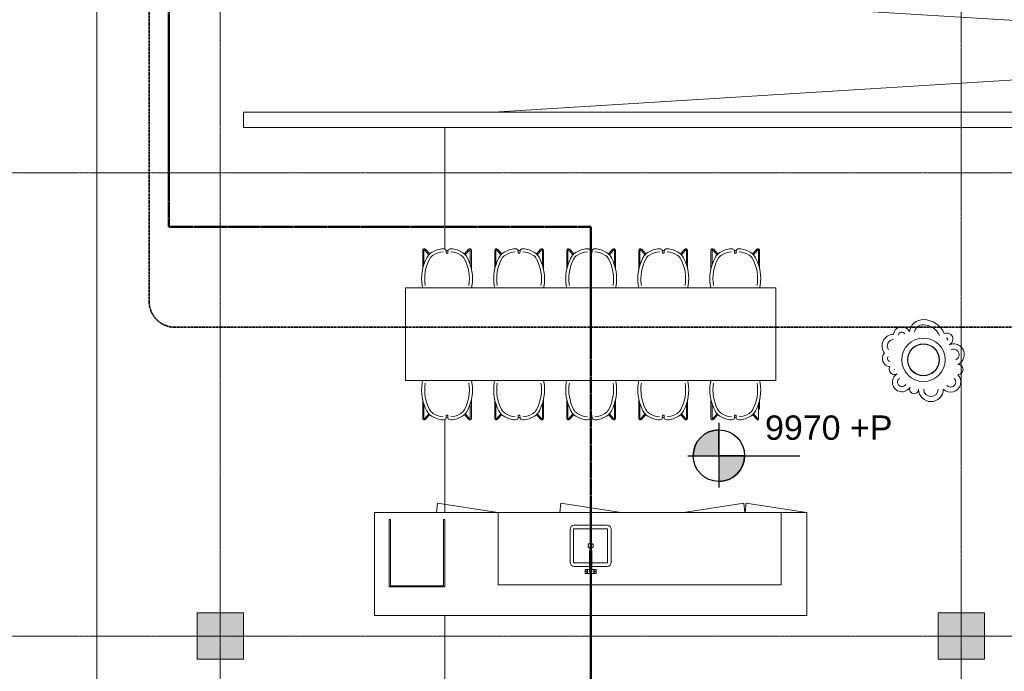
# Model space of a CAD drawing. Header units: millimetres. Extents: x -3388 to 301539, y -5590 to 54660.
# Tile 130 of 216: x 55652 to 65218, y 24859 to 31187. Entities that reach past the tile are written whole.
import ezdxf

# ---------------------------------------------------------------- set-up
doc = ezdxf.new("R2010")
doc.units = ezdxf.units.MM
for name, pattern in [('Dash', [6.35, 3.175, -3.175]), ('Long dash', [14.2875, 9.525, -4.7625]), ('stramienlijn', [21, 12, -3, 3, -3])]:
    doc.linetypes.add(name, pattern=pattern)
for name, color, linetype, lineweight in [('A-ANNO-SYMB', 150, 'Continuous', 9), ('A-DETL', 90, 'Continuous', 9), ('A-FLOR', 192, 'Continuous', 13), ('A-FLOR-HRAL', 11, 'Continuous', 9), ('A-GENM', 13, 'Continuous', 9), ('G-ANNO-DIMS', 111, 'Continuous', 9), ('I-FURN', 30, 'Continuous', 13), ('P-SANR-FIXT', 6, 'Continuous', 9), ('Q-CASE', 31, 'Continuous', 9), ('S-COLS', 52, 'Continuous', 13), ('S-GRID', 1, 'Continuous', 9)]:
    doc.layers.add(name, color=color, linetype=linetype, lineweight=lineweight)
doc.styles.add('Arial_2', font='arial.ttf', dxfattribs={"height": 236.047904})

# ---------------------------------------------------------------- blocks, each defined once
blk = doc.blocks.new('Prefab_Betonkolom_Rechthoekig - Prefab kolom rechthoekig 450x450-1702227-4e verdieping - bouwdeel 3_ 4_ 5')
at = {"layer": 'S-COLS', "lineweight": 9}
blk.add_hatch(color=254, dxfattribs=at).paths.add_polyline_path([(225, -225), (225, 225), (-225, 225), (-225, -225)], flags=0)
at = {"layer": 'S-COLS', "color": 8, "lineweight": 9}
for p, q in [((225, 225), (-225, 225)), ((-225, 225), (-225, -225)), ((225, -225), (225, 225)), ((-225, -225), (225, -225))]:
    blk.add_line(p, q, dxfattribs=at)
blk = doc.blocks.new('Prefab_Betonkolom_Rechthoekig - Prefab kolom rechthoekig 450x450-1702233-4e verdieping - bouwdeel 3_ 4_ 5')
at = {"layer": 'S-COLS', "lineweight": 9}
blk.add_hatch(color=254, dxfattribs=at).paths.add_polyline_path([(-225, -225), (225, -225), (225, 225), (-225, 225)], flags=0)
at = {"layer": 'S-COLS', "color": 8, "lineweight": 9}
for p, q in [((225, 225), (-225, 225)), ((-225, 225), (-225, -225)), ((225, -225), (225, 225)), ((-225, -225), (225, -225))]:
    blk.add_line(p, q, dxfattribs=at)
blk = doc.blocks.new('stadhuis Zoetermeer_constructie_4_rvt-1-4e verdieping - bouwdeel 3_ 4_ 5')
at = {"layer": 'A-FLOR', "color": 8, "lineweight": 9}
for p, q in [((56401.9, 33600), (56401.9, 18600)), ((59781.9, 28958.9), (59781.9, 30140)), ((59781.9, 26399.2), (59781.9, 27304)), ((59781.9, 20025), (59781.9, 25399.2))]:
    blk.add_line(p, q, dxfattribs=at)
at = {"lineweight": 9}
blk.add_blockref('Prefab_Betonkolom_Rechthoekig - Prefab kolom rechthoekig 450x450-1702227-4e verdieping - bouwdeel 3_ 4_ 5', (57600, 25200), dxfattribs=at)
at = {"lineweight": 9, "rotation": 270.0000000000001}
blk.add_blockref('Prefab_Betonkolom_Rechthoekig - Prefab kolom rechthoekig 450x450-1702233-4e verdieping - bouwdeel 3_ 4_ 5', (64800, 25200), dxfattribs=at)
blk = doc.blocks.new('79_CASE_oth_kast_front1 - draaideur 1-2498000-4e verdieping - bouwdeel 3_ 4_ 5')
at = {"layer": 'Q-CASE', "color": 8}
for p, q in [((-298, -9), (288.2, -102.5)), ((288.2, -102.5), (298, -9))]:
    blk.add_line(p, q, dxfattribs=at)
blk = doc.blocks.new('79_CASE_oth_kast_front1 - draaideur 1-2498009-4e verdieping - bouwdeel 3_ 4_ 5')
at = {"layer": 'Q-CASE', "color": 8}
for p, q in [((-298, 9), (288.2, 102.5)), ((288.2, 102.5), (298, 9))]:
    blk.add_line(p, q, dxfattribs=at)
blk = doc.blocks.new('73_oth_mengkraan_blad - dubbele greep-1012319-4e verdieping - bouwdeel 3_ 4_ 5')
at = {"layer": 'P-SANR-FIXT', "color": 8}
for p, q in [((-33, 20), (-53, 20)), ((-53, -20), (-53, 20)), ((-33, 20), (-33, -20)), ((-30, 18), (-33, 18)), ((30, 20), (-30, 20)), ((-30, -20), (-30, 20)), ((30, 20), (30, -20)), ((33, 18), (30, 18)), ((53, 20), (33, 20)), ((33, -20), (33, 20)), ((53, 20), (53, -20)), ((-53, -20), (-33, -20)), ((-33, -18), (-30, -18)), ((-30, -20), (-10, -20)), ((10, -20), (30, -20)), ((30, -18), (33, -18)), ((33, -20), (53, -20))]:
    blk.add_line(p, q, dxfattribs=at)
at = {"layer": 'P-SANR-FIXT', "color": 8, "flags": 128}
for points in [[(-10, 0), (-10, -0.1), (-10, -0.3), (-10, -0.7), (-10, -1.3), (-10, -2), (-10, -2.9), (-10, -3.9), (-10, -5.1), (-10, -6.4), (-10, -7.9), (-10, -9.5), (-10, -11.3), (-10, -13.2), (-10, -15.3), (-10, -17.5), (-10, -19.8), (-10, -22.2), (-10, -24.8), (-10, -27.5), (-10, -30.3), (-10, -33.3), (-10, -36.3), (-10, -39.4), (-10, -42.6), (-10, -46), (-10, -49.4), (-10, -52.9), (-10, -56.4), (-10, -60.1), (-10, -63.8), (-10, -67.5), (-10, -71.3), (-10, -75.2), (-10, -79.1), (-10, -83), (-10, -87), (-10, -90.9), (-10, -94.9), (-10, -98.9), (-10, -102.9), (-10, -106.9), (-10, -110.9), (-10, -114.9), (-10, -118.8), (-10, -122.7), (-10, -126.6), (-10, -130.4), (-10, -134.2), (-10, -137.9), (-10, -141.6), (-10, -145.2), (-10, -148.7), (-10, -152.2), (-10, -155.6), (-10, -158.9), (-10, -162), (-10, -165.1), (-10, -168.1), (-10, -171), (-10, -173.7), (-10, -176.4), (-10, -178.9), (-10, -181.3), (-10, -183.6), (-10, -185.7), (-10, -187.7), (-10, -189.5), (-10, -191.2), (-10, -192.8), (-10, -194.2), (-10, -195.5), (-10, -196.6), (-10, -197.6), (-10, -198.4), (-10, -199), (-10, -199.5), (-10, -199.8), (-10, -200), (-10, -200)], [(10, -200), (10, -199.9), (10, -199.7), (10, -199.3), (10, -198.7), (10, -198), (10, -197.1), (10, -196.1), (10, -194.9), (10, -193.6), (10, -192.1), (10, -190.5), (10, -188.7), (10, -186.8), (10, -184.7), (10, -182.5), (10, -180.2), (10, -177.8), (10, -175.2), (10, -172.5), (10, -169.7), (10, -166.7), (10, -163.7), (10, -160.6), (10, -157.4), (10, -154), (10, -150.6), (10, -147.1), (10, -143.6), (10, -139.9), (10, -136.2), (10, -132.5), (10, -128.7), (10, -124.8), (10, -120.9), (10, -117), (10, -113), (10, -109.1), (10, -105.1), (10, -101.1), (10, -97.1), (10, -93.1), (10, -89.1), (10, -85.1), (10, -81.2), (10, -77.3), (10, -73.4), (10, -69.6), (10, -65.8), (10, -62.1), (10, -58.4), (10, -54.8), (10, -51.3), (10, -47.8), (10, -44.4), (10, -41.1), (10, -38), (10, -34.9), (10, -31.9), (10, -29), (10, -26.3), (10, -23.6), (10, -21.1), (10, -18.7), (10, -16.4), (10, -14.3), (10, -12.3), (10, -10.5), (10, -8.8), (10, -7.2), (10, -5.8), (10, -4.5), (10, -3.4), (10, -2.4), (10, -1.6), (10, -1), (10, -0.5), (10, -0.2), (10, 0), (10, 0)]]:
    blk.add_lwpolyline(points, dxfattribs=at)
at = {"layer": 'P-SANR-FIXT', "color": 8}
for centre, radius, start, end in [((-43.3, 0), 2.5, 360, 180), ((43.3, 0), 2.5, 0, 180), ((-43.3, 0), 2.5, 180, 360), ((43.3, 0), 2.5, 180, 360), ((0, -200), 10, 180, 0)]:
    blk.add_arc(centre, radius, start, end, dxfattribs=at)
for points, knots in [([(-9, 4.4), (-9.1, 4.2), (-9.2, 3.9), (-9.5, 3.2), (-9.7, 2.6), (-9.7, 2.3)], [0.7142857, 0.7142857, 0.7142857, 0.7142857, 0.75, 0.7857143, 0.8571429, 0.8571429, 0.8571429, 0.8571429]), ([(4.4, 9), (4.2, 9.1), (3.9, 9.2), (3.2, 9.5), (2.6, 9.7), (2.3, 9.7)], [0.7142857, 0.7142857, 0.7142857, 0.7142857, 0.75, 0.7857143, 0.8571429, 0.8571429, 0.8571429, 0.8571429]), ([(9.7, 2.3), (9.7, 2.6), (9.5, 3.2), (9.2, 3.9), (9.1, 4.2), (9, 4.4)], [0.1428571, 0.1428571, 0.1428571, 0.1428571, 0.2142857, 0.25, 0.2857143, 0.2857143, 0.2857143, 0.2857143])]:
    blk.add_open_spline(points, degree=3, knots=knots, dxfattribs=at)
blk.add_open_spline([(-2.3, 9.7), (-2.6, 9.7), (-3.4, 9.4), (-4, 9.2), (-4.4, 9)], degree=3, dxfattribs=at)
blk = doc.blocks.new('82_FU_WPB_AV_oth_tafel standaard - hooge tafel _900x3600_-417117-4e verdieping - bouwdeel 3_ 4_ 5')
at = {"layer": 'I-FURN', "color": 8, "lineweight": 9}
for p, q in [((1800, 450), (-1800, 450)), ((-1800, 450), (-1800, -450)), ((1800, -450), (1800, 450)), ((-1800, -450), (1800, -450))]:
    blk.add_line(p, q, dxfattribs=at)
blk = doc.blocks.new('300_82_oth_stoel_Fjord - 300_82_oth_stoel_Fjord-17555020-4e verdieping - bouwdeel 3_ 4_ 5')
at = {"layer": 'I-FURN', "color": 8, "lineweight": 9}
for p, q in [((-241.8, 147.5), (-241.8, 150)), ((-241.8, 147.5), (-241.8, 150)), ((231.7, 150), (231.7, 147.5)), ((231.7, 147.5), (231.7, 150)), ((-241.8, -214.7), (-241.8, -34.9)), ((-241.8, -214.7), (-241.8, -34.9)), ((-230.8, -75.2), (-230.8, -214.7)), ((-230.8, -214.7), (-230.8, -75.2)), ((220.7, -214.7), (220.7, -75.2)), ((220.7, -214.7), (220.7, -75.2)), ((231.7, -34.9), (231.7, -214.7)), ((231.7, -214.7), (231.7, -34.9)), ((-222.1, -218), (-181.7, -172.1)), ((-222.1, -218), (-181.7, -172.1)), ((-174, -179.9), (-213.8, -225.2)), ((-213.8, -225.2), (-174, -179.9)), ((-14, -212.3), (-13, -186.3)), ((-13, -186.3), (2.9, -186.3)), ((2.9, -186.3), (3.9, -212.3)), ((203.7, -225.2), (163.9, -179.9)), ((203.7, -225.2), (163.9, -179.9)), ((171.6, -172.1), (212, -218)), ((212, -218), (171.6, -172.1)), ((3.9, -212.3), (-14, -212.3)), ((3.9, -212.3), (-14, -212.3))]:
    blk.add_line(p, q, dxfattribs=at)
for centre, radius, start, end in [((184.9, 60.1), 437.2, 170.86477, 207.77575), ((184.9, 60.1), 437.2, 170.86477, 207.77575), ((-160.8, 115.7), 87, 156.23427, 170.86477), ((-160.8, 115.7), 87, 156.73415, 170.86477), ((-160.8, 115.7), 87, 156.76251, 158.56652), ((184.9, 60.1), 407.2, 170.86477, 207.77575), ((-195, 60.1), 407.2, 332.22425, 9.13523), ((-195, 60.1), 437.2, 332.22425, 9.13523), ((-195, 60.1), 437.2, 332.22425, 9.13523), ((150.7, 115.7), 87, 9.13523, 23.76573), ((150.7, 115.7), 87, 9.13523, 23.26585), ((150.7, 115.7), 87, 21.43348, 23.23749), ((184.9, 60.1), 437.2, 192.55835, 198.02622), ((-195, 60.1), 437.2, 341.97378, 347.44165), ((-82.8, -80.9), 134.6, 207.77575, 237.52369), ((-82.8, -80.9), 134.6, 207.77575, 237.52369), ((-82.8, -80.9), 134.6, 222.6803, 227.37292), ((-82.8, -80.9), 104.6, 207.77575, 237.52369), ((-29.4, 3), 204, 237.52369, 266.47631), ((19.3, 3), 204, 273.52369, 302.47631), ((72.7, -80.9), 104.6, 302.47631, 332.22425), ((72.7, -80.9), 134.6, 302.47631, 332.22425), ((72.7, -80.9), 134.6, 302.47631, 332.22425), ((72.7, -80.9), 134.6, 312.62708, 317.3197), ((-225.8, -214.7), 16, 180, 318.67208), ((-225.8, -214.7), 16, 180, 318.67208), ((-225.8, -214.7), 5, 180, 318.67208), ((-225.8, -214.7), 5, 180, 318.67208), ((-29.4, 3), 234, 237.52369, 266.47631), ((-29.4, 3), 234, 237.52369, 266.47631), ((-41.7, -196.6), 34, 266.47631, 309.52369), ((-41.7, -196.6), 34, 266.47631, 309.52369), ((-31.1, -209.6), 17.3, 309.52369, 350.94126), ((-31.1, -209.6), 17.3, 309.52369, 350.94126), ((21, -209.6), 17.3, 189.05874, 230.47631), ((21, -209.6), 17.3, 189.05874, 230.47631), ((31.6, -196.6), 34, 230.47631, 273.52369), ((31.6, -196.6), 34, 230.47631, 273.52369), ((19.3, 3), 234, 273.52369, 302.47631), ((19.3, 3), 234, 273.52369, 302.47631), ((215.7, -214.7), 16, 221.32792, 0), ((215.7, -214.7), 16, 221.32792, 360), ((215.7, -214.7), 5, 221.32792, 360), ((215.7, -214.7), 5, 221.32792, 0)]:
    blk.add_arc(centre, radius, start, end, dxfattribs=at)
blk = doc.blocks.new('300_82_oth_stoel_Fjord - 300_82_oth_stoel_Fjord-305812-4e verdieping - bouwdeel 3_ 4_ 5')
at = {"layer": 'I-FURN', "color": 8, "lineweight": 9}
for p, q in [((-241.8, 214.7), (-241.8, 34.9)), ((-241.8, 214.7), (-241.8, 34.9)), ((-230.8, 75.2), (-230.8, 214.7)), ((-230.8, 214.7), (-230.8, 75.2)), ((-222.1, 218), (-181.7, 172.1)), ((-222.1, 218), (-181.7, 172.1)), ((-174, 179.9), (-213.8, 225.2)), ((-213.8, 225.2), (-174, 179.9)), ((3.9, 212.3), (-14, 212.3)), ((3.9, 212.3), (-14, 212.3)), ((-14, 212.3), (-13, 186.3)), ((2.9, 186.3), (3.9, 212.3)), ((203.7, 225.2), (163.9, 179.9)), ((203.7, 225.2), (163.9, 179.9)), ((171.6, 172.1), (212, 218)), ((212, 218), (171.6, 172.1)), ((220.7, 214.7), (220.7, 75.2)), ((220.7, 214.7), (220.7, 75.2)), ((231.7, 34.9), (231.7, 214.7)), ((231.7, 214.7), (231.7, 34.9)), ((-13, 186.3), (2.9, 186.3)), ((-241.8, -147.5), (-241.8, -150)), ((-241.8, -147.5), (-241.8, -150)), ((231.7, -150), (231.7, -147.5)), ((231.7, -147.5), (231.7, -150))]:
    blk.add_line(p, q, dxfattribs=at)
for centre, radius, start, end in [((-225.8, 214.7), 16, 41.32792, 180), ((-225.8, 214.7), 16, 41.32792, 180), ((-225.8, 214.7), 5, 41.32792, 180), ((-225.8, 214.7), 5, 41.32792, 180), ((-82.8, 80.9), 134.6, 122.47631, 152.22425), ((-82.8, 80.9), 134.6, 122.47631, 152.22425), ((-29.4, -3), 234, 93.52369, 122.47631), ((-29.4, -3), 234, 93.52369, 122.47631), ((-29.4, -3), 204, 93.52369, 122.47631), ((-41.7, 196.6), 34, 50.47631, 93.52369), ((-41.7, 196.6), 34, 50.47631, 93.52369), ((-31.1, 209.6), 17.3, 9.05874, 50.47631), ((-31.1, 209.6), 17.3, 9.05874, 50.47631), ((21, 209.6), 17.3, 129.52369, 170.94126), ((21, 209.6), 17.3, 129.52369, 170.94126), ((31.6, 196.6), 34, 86.47631, 129.52369), ((31.6, 196.6), 34, 86.47631, 129.52369), ((19.3, -3), 204, 57.52369, 86.47631), ((19.3, -3), 234, 57.52369, 86.47631), ((19.3, -3), 234, 57.52369, 86.47631), ((72.7, 80.9), 134.6, 27.77575, 57.52369), ((72.7, 80.9), 134.6, 27.77575, 57.52369), ((215.7, 214.7), 16, 0, 138.67208), ((215.7, 214.7), 16, 0, 138.67208), ((215.7, 214.7), 5, 0, 138.67208), ((215.7, 214.7), 5, 0, 138.67208), ((184.9, -60.1), 437.2, 152.22425, 189.13523), ((184.9, -60.1), 437.2, 152.22425, 189.13523), ((184.9, -60.1), 407.2, 152.22425, 189.13523), ((-82.8, 80.9), 134.6, 132.62708, 137.3197), ((-82.8, 80.9), 104.6, 122.47631, 152.22425), ((72.7, 80.9), 104.6, 27.77575, 57.52369), ((72.7, 80.9), 134.6, 42.6803, 47.37292), ((-195, -60.1), 407.2, 350.86477, 27.77575), ((-195, -60.1), 437.2, 350.86477, 27.77575), ((-195, -60.1), 437.2, 350.86477, 27.77575), ((184.9, -60.1), 437.2, 161.97378, 167.44165), ((-195, -60.1), 437.2, 12.55835, 18.02622), ((-160.8, -115.7), 87, 189.13523, 203.26585), ((-160.8, -115.7), 87, 189.13523, 203.76573), ((-160.8, -115.7), 87, 201.43348, 203.23749), ((150.7, -115.7), 87, 336.23427, 350.86477), ((150.7, -115.7), 87, 336.73415, 350.86477), ((150.7, -115.7), 87, 336.76251, 338.56652)]:
    blk.add_arc(centre, radius, start, end, dxfattribs=at)
blk = doc.blocks.new('Potted_Plant_3D__8286 _1_ - Plant - M-18475697-4e verdieping - bouwdeel 3_ 4_ 5')
at = {"layer": 'A-GENM', "color": 8}
for centre, radius, start, end in [((-2.1, 255.3), 134.9, 88.16071, 171.83929), ((-5, 163.8), 226.6, 23.82701, 88.16071), ((-210, 235.6), 83.9, 27.61294, 172.38706), ((-2.1, 255.3), 84.9, 88.16071, 171.83929), ((-5, 163.8), 176.6, 23.82701, 88.16071), ((-288.9, 134.4), 112.4, 92.17875, 217.82125), ((-288.9, 134.4), 62.4, 92.17875, 217.82125), ((-210, 235.6), 33.9, 27.61294, 172.38706), ((0, 0), 211.2, 360, 180), ((226.5, 200.4), 60, 293.82701, 113.82701), ((226.5, 200.4), 10, 293.82701, 113.82701), ((0, 0), 155.4, 360, 180), ((0, 0), 152.4, 131.51858, 147.27273), ((0, 0), 152.4, 49.09091, 130.90909), ((0, 0), 152.4, 32.72727, 48.48142), ((292.7, 50.4), 103.9, 293.82701, 113.82701), ((292.7, 50.4), 53.9, 293.82701, 113.82701), ((-321.2, 11.6), 78.1, 136.37407, 266.46657), ((-321.2, 11.6), 28.1, 136.37407, 266.46657), ((0, 0), 152.4, 164.90389, 180), ((0, 0), 152.4, 148.03387, 163.63636), ((0, 0), 152.4, 16.36364, 31.96613), ((0, 0), 152.4, 0, 15.09611), ((-281.2, -92.2), 51.8, 150, 300), ((-281.2, -92.2), 1.76, 150, 300), ((0, 0), 211.2, 180, 360), ((0, 0), 155.4, 180, 360), ((0, 0), 152.4, 180, 195.09611), ((0, 0), 152.4, 196.36364, 211.96613), ((0, 0), 152.4, 212.72727, 228.48142), ((0, 0), 152.4, 311.51858, 327.27273), ((0, 0), 152.4, 328.03387, 343.63636), ((0, 0), 152.4, 344.90389, 0), ((334.7, -94.7), 50, 270, 90), ((-208.7, -217.7), 93.2, 120, 330), ((-208.7, -217.7), 43.2, 120, 330), ((0, 0), 152.4, 229.09091, 310.90909), ((264, -215.4), 100, 225, 45), ((264, -215.4), 50, 225, 45), ((-90.3, -286.1), 43.6, 150, 360), ((73.3, -286.1), 120, 180, 360), ((73.3, -286.1), 70, 180, 360)]:
    blk.add_arc(centre, radius, start, end, dxfattribs=at)
blk = doc.blocks.new('Stadhuis Zoetermeer_OTH_interieur_rvt-1-4e verdieping - bouwdeel 3_ 4_ 5')
at = {"layer": 'Q-CASE', "color": 8}
for p, q in [((60299.2, 26399.2), (59099.2, 26399.2)), ((59099.2, 26399.2), (59099.2, 25399.2)), ((59242.2, 26331.2), (59242.2, 25677.6)), ((59254.2, 26331.2), (59242.2, 26331.2)), ((59254.2, 25689.7), (59254.2, 26331.2)), ((59782.2, 26331.2), (59770.2, 26331.2)), ((59770.2, 26331.2), (59770.2, 25689.7)), ((59782.2, 25677.6), (59782.2, 26331.2)), ((63049.2, 26399.2), (60299.2, 26399.2)), ((60299.2, 25699.2), (60299.2, 26399.2)), ((63299.2, 26399.2), (63049.2, 26399.2)), ((63049.2, 26399.2), (63049.2, 25699.2)), ((63299.2, 25399.2), (63299.2, 26399.2)), ((60999.2, 25917.8), (60999.2, 26237.8)), ((61034.1, 26237.8), (61034.1, 25917.8)), ((61034.1, 26237.8), (61034.1, 25917.8)), ((61039.2, 26277.8), (61359.2, 26277.8)), ((61359.2, 26242.9), (61039.2, 26242.9)), ((61359.2, 26242.9), (61039.2, 26242.9)), ((61364.3, 25917.8), (61364.3, 26237.8)), ((61364.3, 25917.8), (61364.3, 26237.8)), ((61399.2, 26237.8), (61399.2, 25917.8)), ((61039.2, 25912.7), (61189.2, 25912.7)), ((61039.2, 25912.7), (61189.2, 25912.7)), ((61189.2, 25877.8), (61039.2, 25877.8)), ((61209.2, 25912.7), (61359.2, 25912.7)), ((61209.2, 25912.7), (61359.2, 25912.7)), ((61359.2, 25877.8), (61209.2, 25877.8)), ((59242.2, 25677.6), (59782.2, 25677.6)), ((59770.2, 25689.7), (59254.2, 25689.7)), ((63049.2, 25699.2), (60299.2, 25699.2)), ((59099.2, 25399.2), (63299.2, 25399.2))]:
    blk.add_line(p, q, dxfattribs=at)
for centre, radius, start, end in [((61039.2, 26237.8), 40, 90, 180), ((61039.2, 26237.8), 40, 90, 180), ((61039.2, 26237.8), 5.08, 90, 180), ((61039.2, 26237.8), 5.08, 90, 180), ((61359.2, 26237.8), 40, 0, 90), ((61359.2, 26237.8), 40, 0, 90), ((61359.2, 26237.8), 5.08, 0, 90), ((61359.2, 26237.8), 5.08, 0, 90), ((61199.2, 26077.8), 25, 0, 180), ((61199.2, 26077.8), 25, 180, 0), ((61039.2, 25917.8), 40, 180, 270), ((61039.2, 25917.8), 40, 180, 270), ((61039.2, 25917.8), 5.08, 180, 270), ((61039.2, 25917.8), 5.08, 180, 270), ((61359.2, 25917.8), 40, 270, 0), ((61359.2, 25917.8), 5.08, 270, 0), ((61359.2, 25917.8), 40, 270, 0), ((61359.2, 25917.8), 5.08, 270, 0)]:
    blk.add_arc(centre, radius, start, end, dxfattribs=at)
at = {"color": 8, "lineweight": 9, "rotation": 180}
for name, p in [('300_82_oth_stoel_Fjord - 300_82_oth_stoel_Fjord-17555020-4e verdieping - bouwdeel 3_ 4_ 5', (59799.2, 28731.4)), ('300_82_oth_stoel_Fjord - 300_82_oth_stoel_Fjord-17555020-4e verdieping - bouwdeel 3_ 4_ 5', (60499.2, 28731.4)), ('300_82_oth_stoel_Fjord - 300_82_oth_stoel_Fjord-17555020-4e verdieping - bouwdeel 3_ 4_ 5', (61199.2, 28731.4)), ('300_82_oth_stoel_Fjord - 300_82_oth_stoel_Fjord-17555020-4e verdieping - bouwdeel 3_ 4_ 5', (61899.2, 28731.4)), ('300_82_oth_stoel_Fjord - 300_82_oth_stoel_Fjord-17555020-4e verdieping - bouwdeel 3_ 4_ 5', (62599.2, 28731.4)), ('300_82_oth_stoel_Fjord - 300_82_oth_stoel_Fjord-305812-4e verdieping - bouwdeel 3_ 4_ 5', (59799.2, 27531.4)), ('300_82_oth_stoel_Fjord - 300_82_oth_stoel_Fjord-305812-4e verdieping - bouwdeel 3_ 4_ 5', (60499.2, 27531.4)), ('300_82_oth_stoel_Fjord - 300_82_oth_stoel_Fjord-305812-4e verdieping - bouwdeel 3_ 4_ 5', (61199.2, 27531.4)), ('300_82_oth_stoel_Fjord - 300_82_oth_stoel_Fjord-305812-4e verdieping - bouwdeel 3_ 4_ 5', (61899.2, 27531.4)), ('300_82_oth_stoel_Fjord - 300_82_oth_stoel_Fjord-305812-4e verdieping - bouwdeel 3_ 4_ 5', (62599.2, 27531.4)), ('79_CASE_oth_kast_front1 - draaideur 1-2498000-4e verdieping - bouwdeel 3_ 4_ 5', (59999.2, 26390.2)), ('79_CASE_oth_kast_front1 - draaideur 1-2498000-4e verdieping - bouwdeel 3_ 4_ 5', (61199.2, 26390.2)), ('79_CASE_oth_kast_front1 - draaideur 1-2498000-4e verdieping - bouwdeel 3_ 4_ 5', (62999.2, 26390.2)), ('73_oth_mengkraan_blad - dubbele greep-1012319-4e verdieping - bouwdeel 3_ 4_ 5', (61199.2, 25827.8))]:
    blk.add_blockref(name, p, dxfattribs=at)
at = {"color": 8, "lineweight": 9}
for name, p in [('82_FU_WPB_AV_oth_tafel standaard - hooge tafel _900x3600_-417117-4e verdieping - bouwdeel 3_ 4_ 5', (61199.2, 28131.4)), ('Potted_Plant_3D__8286 _1_ - Plant - M-18475697-4e verdieping - bouwdeel 3_ 4_ 5', (64432.2, 27883.7)), ('79_CASE_oth_kast_front1 - draaideur 1-2498009-4e verdieping - bouwdeel 3_ 4_ 5', (62399.2, 26390.2))]:
    blk.add_blockref(name, p, dxfattribs=at)
blk = doc.blocks.new('43_hellingbaan 4e verdieping_bouwdeel 4_5 - 43_hellingbaan 4e verdieping_bouwdeel 4_5-2147014-4e verdieping - bouwdeel 3_ 4_ 5')
at = {"layer": 'Q-CASE'}
for p, q in [((-5662, -1354.9), (4950, -2010)), ((4950, -2010), (-4770, -2610))]:
    blk.add_line(p, q, dxfattribs=at)
blk = doc.blocks.new('Railing - Railing-4634285-4e verdieping - bouwdeel 3_ 4_ 5')
at = {"layer": 'A-FLOR-HRAL', "lineweight": 13}
for p, q in [((57825, 30140), (57825, 30290)), ((69974.2, 30290), (57825, 30290)), ((69974.2, 30140), (57825, 30140))]:
    blk.add_line(p, q, dxfattribs=at)
blk = doc.blocks.new('Spot Elevations - 00_peilmaat plattegrond-454495-4e verdieping - bouwdeel 3_ 4_ 5')
at = {"layer": 'G-ANNO-DIMS'}
h = blk.add_hatch(color=256, dxfattribs=at)
edge = h.paths.add_edge_path(flags=0)
edge.add_line((0, 0), (-2.5, 0))
edge.add_arc((0, 0), 2.5, 90, 180, ccw=False)
edge.add_line((0, 2.5), (0, 0))
h = blk.add_hatch(color=256, dxfattribs=at)
edge = h.paths.add_edge_path(flags=0)
edge.add_line((0, -2.5), (0, 0))
edge.add_line((0, 0), (2.5, 0))
edge.add_arc((0, 0), 2.5, 270, 360, ccw=False)
at = {"layer": 'G-ANNO-DIMS', "lineweight": 25}
for p, q in [((0, 3.178), (0, -3.085)), ((0, 0), (0, 2.5)), ((-2.5, 0), (0, 0)), ((-3.015, 0), (7.878, 0)), ((2.5, 0), (0, 0)), ((0, 0), (0, -2.5))]:
    blk.add_line(p, q, dxfattribs=at)
blk.add_circle((0, 0), 2.5, dxfattribs=at)
for start, end in [(90, 180), (270, 360)]:
    blk.add_arc((0, 0), 2.5, start, end, dxfattribs=at)

msp = doc.modelspace()

# ---------------------------------------------------------------- linework, layer by layer
at = {"layer": 'A-ANNO-SYMB', "linetype": 'Long dash', "lineweight": 35}
for p, q in [((56910.1591, 33650), (56910.1591, 28450)), ((57160.1591, 28200), (78150, 28200))]:
    msp.add_line(p, q, dxfattribs=at)
msp.add_arc((57160.1591, 28450), 250, 180, 270, dxfattribs=at)
at = {"layer": 'A-DETL', "linetype": 'Dash', "lineweight": 50}
for p, q in [((57100, 29175), (57100, 31875)), ((61200, 29175), (57100, 29175)), ((61200, 10775), (61200, 29175))]:
    msp.add_line(p, q, dxfattribs=at)
at = {"layer": 'G-ANNO-DIMS'}
for p, q in [((62345.8204, 26952.6411), (62459.005, 26952.6411)), ((62459.005, 26952.6411), (62445.0242, 26952.6411))]:
    msp.add_line(p, q, dxfattribs=at)
at = {"layer": 'S-GRID', "linetype": 'stramienlijn'}
for p, q in [((57600, 54659.8316), (57600, -4400)), ((64800, 54659.8316), (64800, -4400)), ((130950, 29700), (12500.1395, 29700)), ((130950, 25200), (-2788.087, 25200))]:
    msp.add_line(p, q, dxfattribs=at)

# ---------------------------------------------------------------- block references
at = {"lineweight": 5}
for name in ['stadhuis Zoetermeer_constructie_4_rvt-1-4e verdieping - bouwdeel 3_ 4_ 5', 'Stadhuis Zoetermeer_OTH_interieur_rvt-1-4e verdieping - bouwdeel 3_ 4_ 5']:
    msp.add_blockref(name, (0, 0), dxfattribs=at)
at = {"layer": 'A-FLOR-HRAL', "lineweight": 13}
msp.add_blockref('Railing - Railing-4634285-4e verdieping - bouwdeel 3_ 4_ 5', (0, 0), dxfattribs=at)
at = {"layer": 'G-ANNO-DIMS', "lineweight": 25, "xscale": 99.99999999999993, "yscale": 99.99999999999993, "zscale": 99.99999999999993}
msp.add_blockref('Spot Elevations - 00_peilmaat plattegrond-454495-4e verdieping - bouwdeel 3_ 4_ 5', (62445.0242, 26952.6411), dxfattribs=at)
at = {"layer": 'Q-CASE'}
msp.add_blockref('43_hellingbaan 4e verdieping_bouwdeel 4_5 - 43_hellingbaan 4e verdieping_bouwdeel 4_5-2147014-4e verdieping - bouwdeel 3_ 4_ 5', (65025, 32900), dxfattribs=at)

# ---------------------------------------------------------------- next in the draw order: texts
at = {"layer": 'G-ANNO-DIMS', "insert": (62893.5807, 27343.022), "char_height": 236.0479, "width": 1474.443902, "attachment_point": 1, "line_spacing_factor": 0.938532, "style": 'Arial_2', "bg_fill": 3, "box_fill_scale": 1.25, "bg_fill_color": 0, "bg_fill_transparency": 0}
msp.add_mtext('9970 +P', dxfattribs=at)

doc.saveas('drawing.dxf')
